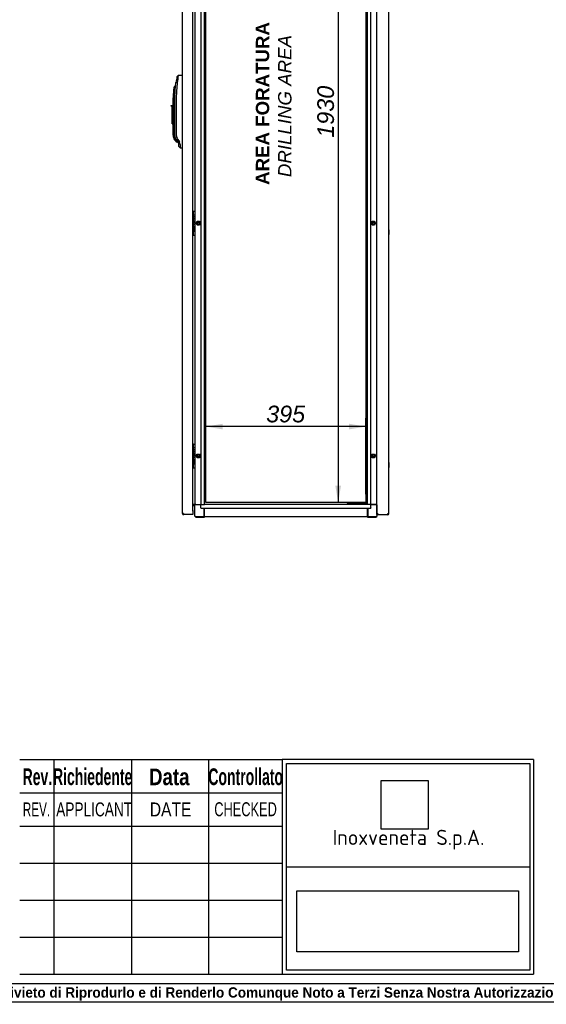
# Model space of a CAD drawing. Extents: x -15 to 412, y 11 to 308.
# Tile 2 of 9: x 115 to 202, y 11 to 173. Entities that reach past the tile are written whole.
import ezdxf
from ezdxf.lldxf.tags import DXFTag

# ---------------------------------------------------------------- set-up
doc = ezdxf.new("R2010")
doc.units = 0
doc.layers.get('0').update_dxf_attribs({"linetype": 'CONTINUOUS'})
for name, color, linetype in [('_TRANSLATION', 7, 'CONTINUOUS'), ('AE00198_03', 7, 'CONTINUOUS'), ('AE00219_00', 7, 'CONTINUOUS'), ('AE00219_03', 7, 'CONTINUOUS'), ('AE00368_00', 7, 'CONTINUOUS'), ('AE00500_10', 7, 'CONTINUOUS'), ('AE00992_10', 7, 'CONTINUOUS'), ('DEFAULT', 7, 'CONTINUOUS'), ('DV2__TRANSLATION', 7, 'CONTINUOUS'), ('F0000001_24', 7, 'CONTINUOUS'), ('F0000001_44', 7, 'CONTINUOUS'), ('M0000000_06', 7, 'CONTINUOUS'), ('M0000000_14', 7, 'CONTINUOUS'), ('M0000000_44', 7, 'CONTINUOUS'), ('M0000000_54', 7, 'CONTINUOUS'), ('M0000000_56', 7, 'CONTINUOUS'), ('M0000001_27', 7, 'CONTINUOUS')]:
    doc.layers.add(name, color=color, linetype=linetype)
doc.styles.add('SEACAD_ARIAL', font='arial.ttf')
doc.styles.add('SEACAD_ARIAL_NARROW', font='ARIALN.TTF', dxfattribs={"width": 0.8})
doc.styles.add('SEACAD_ARIALB', font='arialbd.ttf', dxfattribs={"width": 0.9})
doc.styles.add('SEACAD_ARIALI', font='ariali.ttf')
tags = doc.linetypes.add('CENTER2', pattern=[28.575, 19.05, -3.175, 3.175, -3.175]).pattern_tags.tags
tags[10:11] = [DXFTag(74, 4), DXFTag(75, 0), DXFTag(340, '0'), DXFTag(46, 0.0), DXFTag(50, 0.0), DXFTag(44, 0.0), DXFTag(45, 0.0)]
tags[8:9] = [DXFTag(74, 4), DXFTag(75, 0), DXFTag(340, '0'), DXFTag(46, 0.0), DXFTag(50, 0.0), DXFTag(44, 0.0), DXFTag(45, 0.0)]
tags[6:7] = [DXFTag(74, 4), DXFTag(75, 0), DXFTag(340, '0'), DXFTag(46, 0.0), DXFTag(50, 0.0), DXFTag(44, 0.0), DXFTag(45, 0.0)]
tags[4:5] = [DXFTag(74, 4), DXFTag(75, 0), DXFTag(340, '0'), DXFTag(46, 0.0), DXFTag(50, 0.0), DXFTag(44, 0.0), DXFTag(45, 0.0)]
doc.dimstyles.new('ISO', dxfattribs={"dimtxt": 2.75, "dimasz": 2.75, "dimexe": 1.375, "dimexo": 1.375, "dimgap": 0.6875, "dimtad": 1, "dimdec": 1, "dimlfac": 15, "dimtxsty": 'SEACAD_ARIAL', "dimblk1": '_SE_FILLED', "dimblk2": '_SE_FILLED', "dimsah": 1, "dimcen": 1.375, "dimazin": 3, "dimtfac": 0.7, "dimtdec": 3, "dimtmove": 0, "dimatfit": 3})
picture_1 = doc.add_image_def('image1.jpg', size_in_pixel=(55, 57))
picture_2 = doc.add_image_def('image2.bmp', size_in_pixel=(138, 38))

# ---------------------------------------------------------------- blocks, each defined once
blk = doc.blocks.new('SE1')
at = {"layer": 'AE00198_03', "color": 7, "linetype": 'CONTINUOUS'}
for p, q in [((143.9, 141.01), (143.9, 140.52)), ((143.95, 141.01), (143.9, 141.01)), ((143.9, 137.79), (143.9, 137.31)), ((143.9, 137.31), (143.95, 137.31)), ((143.9, 102.67), (143.9, 102.19)), ((143.95, 102.67), (143.9, 102.67)), ((143.9, 99.46), (143.9, 98.97)), ((143.9, 98.97), (143.95, 98.97))]:
    blk.add_line(p, q, dxfattribs=at)
for centre, start, end in [((144.26, 140.61), 132.1747, 135.145), ((144.26, 137.7), 224.855, 227.8253), ((144.26, 102.28), 132.1747, 135.145), ((144.26, 99.37), 224.855, 227.8253)]:
    blk.add_arc(centre, 0.533, start, end, dxfattribs=at)
at = {"layer": 'AE00219_00', "color": 7, "linetype": 'CONTINUOUS'}
for p, q in [((169.79, 92.86), (169.81, 92.84)), ((170.21, 92.84), (169.81, 92.84)), ((169.81, 92.84), (169.81, 92.82)), ((170.21, 92.84), (170.24, 92.86)), ((170.21, 92.82), (170.21, 92.84)), ((171.46, 92.86), (171.48, 92.84)), ((171.88, 92.84), (171.48, 92.84)), ((171.48, 92.84), (171.48, 92.82)), ((171.88, 92.84), (171.9, 92.86)), ((171.88, 92.82), (171.88, 92.84))]:
    blk.add_line(p, q, dxfattribs=at)
at = {"layer": 'AE00219_03', "color": 7, "linetype": 'CONTINUOUS'}
for p, q in [((176.16, 138.06), (176.15, 138.06)), ((176.16, 137.26), (176.16, 138.06)), ((176.15, 137.26), (176.16, 137.26)), ((176.16, 99.72), (176.15, 99.72)), ((176.15, 98.92), (176.16, 98.92)), ((176.16, 98.92), (176.16, 99.72))]:
    blk.add_line(p, q, dxfattribs=at)
at = {"layer": 'AE00368_00', "color": 7, "linetype": 'CONTINUOUS'}
for p, q in [((169.38, 92.86), (169.33, 92.86)), ((169.33, 92.86), (169.33, 92.82)), ((170.69, 92.82), (170.69, 92.86)), ((171, 92.86), (171, 92.82)), ((172.36, 92.82), (172.36, 92.86))]:
    blk.add_line(p, q, dxfattribs=at)
for centre, start, end in [((169.59, 92.81), 16.6015, 90), ((170.44, 92.81), 90, 163.3985), ((171.25, 92.81), 16.6015, 90), ((172.11, 92.81), 90, 163.3985)]:
    blk.add_arc(centre, 0.0467, start, end, dxfattribs=at)
at = {"layer": 'AE00500_10', "color": 7, "linetype": 'CONTINUOUS'}
for p, q in [((144.42, 139.16), (144.6, 139.47)), ((144.49, 139.16), (144.64, 139.41)), ((144.6, 139.47), (144.96, 139.47)), ((144.64, 139.41), (144.93, 139.41)), ((144.93, 139.41), (145.07, 139.16)), ((144.96, 139.47), (145.14, 139.16)), ((173.22, 139.16), (173.4, 139.47)), ((173.29, 139.16), (173.44, 139.41)), ((173.4, 139.47), (173.76, 139.47)), ((173.44, 139.41), (173.73, 139.41)), ((173.73, 139.41), (173.87, 139.16)), ((173.76, 139.47), (173.94, 139.16)), ((174.15, 140.97), (174.18, 140.97)), ((174.18, 140.34), (174.15, 140.34)), ((144.6, 138.84), (144.42, 139.15)), ((144.64, 138.91), (144.49, 139.16)), ((144.96, 138.84), (144.6, 138.84)), ((144.93, 138.91), (144.64, 138.91)), ((145.07, 139.16), (144.93, 138.91)), ((145.14, 139.15), (144.96, 138.84)), ((173.4, 138.84), (173.22, 139.15)), ((173.44, 138.91), (173.29, 139.16)), ((173.76, 138.84), (173.4, 138.84)), ((173.73, 138.91), (173.44, 138.91)), ((173.87, 139.16), (173.73, 138.91)), ((173.94, 139.15), (173.76, 138.84)), ((174.15, 137.97), (174.18, 137.97)), ((174.18, 137.34), (174.15, 137.34)), ((174.15, 102.64), (174.18, 102.64)), ((144.42, 100.82), (144.6, 101.13)), ((144.6, 100.51), (144.42, 100.82)), ((144.49, 100.82), (144.64, 101.07)), ((144.64, 100.57), (144.49, 100.82)), ((144.6, 101.14), (144.96, 101.14)), ((144.96, 100.51), (144.6, 100.51)), ((144.64, 101.07), (144.93, 101.07)), ((144.93, 100.57), (144.64, 100.57)), ((144.93, 101.07), (145.07, 100.82)), ((145.07, 100.82), (144.93, 100.57)), ((144.96, 101.13), (145.14, 100.82)), ((145.14, 100.82), (144.96, 100.51)), ((173.22, 100.82), (173.4, 101.13)), ((173.4, 100.51), (173.22, 100.82)), ((173.29, 100.82), (173.44, 101.07)), ((173.44, 100.57), (173.29, 100.82)), ((173.4, 101.14), (173.76, 101.14)), ((173.76, 100.51), (173.4, 100.51)), ((173.44, 101.07), (173.73, 101.07)), ((173.73, 100.57), (173.44, 100.57)), ((173.73, 101.07), (173.87, 100.82)), ((173.87, 100.82), (173.73, 100.57)), ((173.76, 101.13), (173.94, 100.82)), ((173.94, 100.82), (173.76, 100.51)), ((174.18, 102.01), (174.15, 102.01)), ((174.15, 99.64), (174.18, 99.64)), ((174.18, 99.01), (174.15, 99.01))]:
    blk.add_line(p, q, dxfattribs=at)
for centre in [(144.78, 139.16), (173.58, 139.16), (144.78, 100.82), (173.58, 100.82)]:
    blk.add_circle(centre, 0.164, dxfattribs=at)
for centre, radius, start, end in [((144.6, 139.47), 0.00333, 90, 150), ((144.96, 139.47), 0.00333, 30, 90), ((173.4, 139.47), 0.00333, 90, 150), ((173.76, 139.47), 0.00333, 30, 90), ((144.42, 139.16), 0.00333, 150, 210), ((144.78, 139.16), 0.2, 75, 15), ((144.6, 138.85), 0.00333, 210, 270), ((144.96, 138.85), 0.00333, 270, 330), ((145.14, 139.16), 0.00333, 330, 30), ((173.22, 139.16), 0.00333, 150, 210), ((173.58, 139.16), 0.2, 75, 15), ((173.4, 138.85), 0.00333, 210, 270), ((173.76, 138.85), 0.00333, 270, 330), ((173.94, 139.16), 0.00333, 330, 30), ((144.42, 100.82), 0.00333, 150, 210), ((144.78, 100.82), 0.2, 75, 15), ((144.6, 101.13), 0.00333, 90, 150), ((144.6, 100.51), 0.00333, 210, 270), ((144.96, 101.13), 0.00333, 30, 90), ((144.96, 100.51), 0.00333, 270, 330), ((145.14, 100.82), 0.00333, 330, 30), ((173.22, 100.82), 0.00333, 150, 210), ((173.58, 100.82), 0.2, 75, 15), ((173.4, 101.13), 0.00333, 90, 150), ((173.4, 100.51), 0.00333, 210, 270), ((173.76, 101.13), 0.00333, 30, 90), ((173.76, 100.51), 0.00333, 270, 330), ((173.94, 100.82), 0.00333, 330, 30)]:
    blk.add_arc(centre, radius, start, end, dxfattribs=at)
at = {"layer": 'AE00992_10', "color": 7, "linetype": 'CONTINUOUS'}
for p, q in [((140.95, 160.98), (141.09, 162.29)), ((141.31, 162.26), (141.09, 162.29)), ((141.47, 163.43), (141.24, 163.24)), ((142.13, 163.46), (142.15, 163.46)), ((140.88, 160.89), (140.68, 160.91)), ((140.98, 161.75), (140.78, 161.58)), ((140.92, 159.79), (140.95, 160.89)), ((140.95, 160.89), (140.95, 160.98)), ((141.03, 161.75), (140.98, 161.75)), ((140.61, 158.52), (140.61, 159.79)), ((140.81, 159.79), (140.81, 153.63)), ((140.92, 153.63), (140.92, 159.79)), ((141.14, 159.79), (141.14, 153.63)), ((140.28, 158.39), (140.28, 158.52)), ((140.28, 158.52), (140.45, 158.52)), ((140.45, 158.39), (140.28, 158.39)), ((140.45, 158.52), (140.61, 158.52)), ((140.45, 158.52), (140.45, 158.39)), ((140.45, 156.12), (140.45, 158.39)), ((140.61, 158.52), (140.61, 156.12)), ((140.45, 155.52), (140.45, 156.12)), ((140.61, 156.12), (140.45, 156.12)), ((140.61, 156.12), (140.61, 156.08)), ((140.61, 153.63), (140.61, 156.08)), ((140.45, 155.52), (140.61, 155.52)), ((141, 152.69), (140.85, 152.87)), ((141, 152.69), (141.14, 152.55)), ((141.11, 152.93), (141.12, 152.93)), ((141.18, 152.84), (141.12, 152.93)), ((141.14, 152.55), (141.48, 152.41)), ((141.16, 152.81), (141.22, 152.78)), ((141.36, 152.98), (141.18, 152.84)), ((141.38, 152.57), (141.18, 152.84)), ((141.36, 152.98), (141.56, 152.71)), ((141.56, 152.71), (141.38, 152.57)), ((141.48, 152.43), (141.38, 152.57)), ((141.66, 152.54), (141.48, 152.43)), ((141.56, 152.71), (141.66, 152.54)), ((141.55, 151.77), (141.55, 152.23)), ((141.77, 152.11), (141.55, 152.23)), ((141.55, 151.77), (141.78, 151.54)), ((141.78, 151.54), (141.78, 151.54)), ((142.15, 151.52), (142.13, 151.52))]:
    blk.add_line(p, q, dxfattribs=at)
for centre, radius, start, end in [((159.13, 159.79), 18.21, 169.0809, 172.0958), ((159.09, 159.79), 17.95, 172.0905, 180.0053), ((160.1, 160.38), 18.88, 170.6918, 174.277), ((150.28, 159.79), 9.66, 173.3301, 180), ((150.28, 159.79), 9.66, 169.3078, 173.3301), ((150.28, 159.79), 9.46, 173.3301, 180), ((156.77, 159.46), 15.95, 171.7754, 174.8738), ((159.13, 159.79), 18.21, 173.6973, 173.7967), ((141.95, 153.63), 1.33, 180, 214.7721), ((141.95, 153.63), 1.13, 180, 226.2292), ((140.78, 151.61), 1.27, 72.2752, 86.6201), ((142.24, 153.63), 1.1, 180.0222, 216.789), ((141.21, 152.23), 0.333, 359.9994, 36.8112), ((140.93, 152.12), 0.845, 359.3937, 29.8475), ((156.13, 151.9), 14.36, 179.1395, 181.4422)]:
    blk.add_arc(centre, radius, start, end, dxfattribs=at)
for centre, major_axis, start_param, end_param in [((142.17, 162.29), (33.43, 1.17), 1.570796, 1.590473), ((142.17, 152.69), (33.43, -1.17), 4.701927, 4.712389)]:
    blk.add_ellipse(centre, major_axis=major_axis, ratio=0.034878, start_param=start_param, end_param=end_param, dxfattribs=at)
for points, degree, knots in [([(141.11, 152.93), (141.02, 153.09), (140.97, 153.27), (140.92, 153.45), (140.92, 153.63)], 2, [0, 0, 0, 0.5, 0.5, 1, 1, 1]), ([(141.41, 152.53), (141.41, 152.53), (141.41, 152.52), (141.42, 152.51), (141.43, 152.5), (141.43, 152.49), (141.44, 152.48), (141.44, 152.47), (141.45, 152.46), (141.45, 152.46), (141.46, 152.45), (141.46, 152.44), (141.47, 152.44), (141.47, 152.43), (141.47, 152.43), (141.47, 152.42), (141.48, 152.42), (141.48, 152.42), (141.48, 152.41), (141.48, 152.41), (141.48, 152.41), (141.48, 152.41), (141.48, 152.41)], 3, [0, 0, 0, 0, 0.0259325, 0.051743, 0.0774354, 0.1030134, 0.128481, 0.1538419, 0.1791003, 0.2042602, 0.2293255, 0.2543005, 0.2791893, 0.303996, 0.328725, 0.3533805, 0.3779669, 0.4024885, 0.4269496, 0.4513548, 0.4757085, 0.5000152, 0.5000152, 0.5000152, 0.5000152])]:
    blk.add_open_spline(points, degree=degree, knots=knots, dxfattribs=at)
at = {"layer": 'DV2__TRANSLATION', "color": 7, "linetype": 'CENTER2'}
for p, q in [((146.01, 93.16), (146.01, 221.82)), ((172.35, 221.82), (172.35, 93.16)), ((172.35, 93.16), (146.01, 93.16))]:
    blk.add_line(p, q, dxfattribs=at)
at = {"layer": 'F0000001_24', "color": 7, "linetype": 'CONTINUOUS'}
for p, q in [((143.95, 141.08), (143.95, 141.09)), ((143.95, 140.53), (143.95, 141.08)), ((143.98, 141.12), (144.18, 141.12)), ((144.21, 141.09), (144.21, 141.08)), ((144.21, 141.08), (144.21, 140.53)), ((143.88, 140.52), (144.18, 140.52)), ((143.9, 139.65), (143.88, 139.65)), ((143.88, 139.63), (143.9, 139.63)), ((143.95, 140.52), (143.95, 140.53)), ((143.95, 140.07), (143.95, 140.06)), ((143.95, 140.06), (143.95, 140.05)), ((143.95, 140.05), (143.95, 140.05)), ((144.21, 140.53), (144.21, 140.49)), ((144.21, 140.49), (144.21, 137.82)), ((143.9, 139.38), (143.88, 139.38)), ((143.88, 139.36), (143.9, 139.36)), ((143.9, 139.11), (143.88, 139.11)), ((143.88, 139.1), (143.9, 139.1)), ((144.04, 139.04), (143.88, 139.04)), ((143.88, 139.02), (143.92, 139.02)), ((144.18, 137.79), (143.88, 137.79)), ((143.9, 138.68), (143.9, 138.41)), ((143.9, 138.41), (143.9, 138.41)), ((143.9, 138.41), (143.91, 138.41)), ((143.92, 138.43), (143.92, 138.67)), ((143.95, 137.78), (143.95, 137.79)), ((143.95, 137.24), (143.95, 137.78)), ((143.98, 139.02), (144.04, 139.02)), ((144.04, 139.02), (144.04, 139.04)), ((144.08, 138.32), (144.08, 138.36)), ((144.08, 138.02), (144.08, 138.06)), ((144.21, 137.82), (144.21, 137.78)), ((144.21, 137.78), (144.21, 137.24)), ((143.95, 137.22), (143.95, 137.24)), ((143.98, 137.19), (144.18, 137.19)), ((144.21, 137.24), (144.21, 137.22)), ((143.88, 102.19), (144.18, 102.19)), ((143.95, 102.74), (143.95, 102.76)), ((143.95, 102.2), (143.95, 102.74)), ((143.95, 102.19), (143.95, 102.2)), ((143.98, 102.79), (144.18, 102.79)), ((144.21, 102.76), (144.21, 102.74)), ((144.21, 102.74), (144.21, 102.2)), ((144.21, 102.2), (144.21, 102.16)), ((144.21, 102.16), (144.21, 99.49)), ((143.9, 101.31), (143.88, 101.31)), ((143.88, 101.3), (143.9, 101.3)), ((143.9, 101.05), (143.88, 101.05)), ((143.88, 101.03), (143.9, 101.03)), ((143.9, 100.78), (143.88, 100.78)), ((143.88, 100.76), (143.9, 100.76)), ((144.04, 100.7), (143.88, 100.7)), ((143.88, 100.68), (143.92, 100.68)), ((143.95, 101.73), (143.95, 101.73)), ((143.95, 101.73), (143.95, 101.71)), ((143.95, 101.71), (143.95, 101.71)), ((143.98, 100.68), (144.04, 100.68)), ((144.04, 100.68), (144.04, 100.7)), ((144.18, 99.46), (143.88, 99.46)), ((143.9, 100.34), (143.9, 100.08)), ((143.9, 100.08), (143.9, 100.08)), ((143.9, 100.08), (143.91, 100.08)), ((143.92, 100.09), (143.92, 100.34)), ((143.95, 99.45), (143.95, 99.46)), ((143.95, 98.9), (143.95, 99.45)), ((143.95, 98.89), (143.95, 98.9)), ((144.08, 99.99), (144.08, 100.03)), ((144.08, 99.69), (144.08, 99.73)), ((144.21, 99.49), (144.21, 99.45)), ((144.21, 99.45), (144.21, 98.9)), ((144.21, 98.9), (144.21, 98.89)), ((143.98, 98.86), (144.18, 98.86))]:
    blk.add_line(p, q, dxfattribs=at)
for centre in [(144.04, 138.19), (144.04, 99.86)]:
    blk.add_circle(centre, 0.041, dxfattribs=at)
for centre, radius, start, end in [((143.98, 141.09), 0.0333, 90, 180), ((144.18, 141.09), 0.0333, 0, 90), ((144.18, 140.49), 0.0333, 0, 90), ((143.78, 138.18), 0.152, 313.1112, 335.4085), ((144.05, 138.2), 0.152, 131.3534, 155.4085), ((144.18, 137.82), 0.0333, 270, 0), ((143.98, 137.22), 0.0333, 180, 270), ((144.18, 137.22), 0.0333, 270, 0), ((143.98, 102.76), 0.0333, 90, 180), ((144.18, 102.76), 0.0333, 0, 90), ((144.18, 102.16), 0.0333, 0, 90), ((143.78, 99.85), 0.152, 313.1112, 335.4085), ((144.05, 99.87), 0.152, 131.3534, 155.4085), ((143.98, 98.89), 0.0333, 180, 270), ((144.18, 99.49), 0.0333, 270, 0), ((144.18, 98.89), 0.0333, 270, 0)]:
    blk.add_arc(centre, radius, start, end, dxfattribs=at)
for points, knots in [([(144.04, 139.84), (144.04, 139.91), (143.99, 139.99), (143.9, 139.99), (143.89, 139.99), (143.89, 139.99), (143.88, 139.99)], [0, 0, 0, 0, 0.3333333, 0.3333333, 0.3333333, 0.3583413, 0.3583413, 0.3583413, 0.3583413]), ([(143.88, 139.97), (143.89, 139.97), (143.89, 139.97), (143.9, 139.97), (143.99, 139.97), (144.02, 139.9), (144.02, 139.84), (144.02, 139.78), (143.99, 139.72), (143.9, 139.72)], [0.4783249, 0.4783249, 0.4783249, 0.4783249, 0.5, 0.5, 0.5, 0.75, 0.75, 0.75, 1, 1, 1, 1]), ([(143.88, 139.7), (143.89, 139.7), (143.89, 139.7), (143.9, 139.7), (144, 139.7), (144.04, 139.78), (144.04, 139.84)], [0.4183676, 0.4183676, 0.4183676, 0.4183676, 0.5, 0.5, 0.5, 1, 1, 1, 1]), ([(143.95, 140.05), (144.02, 140.07), (144.04, 140.13), (144.04, 140.18), (144.04, 140.25), (143.99, 140.32), (143.9, 140.32), (143.9, 140.32), (143.9, 140.32), (143.89, 140.32)], [0, 0, 0, 0, 0.2499787, 0.2499787, 0.2499787, 0.4999858, 0.4999858, 0.4999858, 0.5070186, 0.5070186, 0.5070186, 0.5070186]), ([(143.89, 140.31), (143.89, 140.31), (143.9, 140.31), (143.9, 140.31), (143.99, 140.31), (144.02, 140.24), (144.02, 140.18)], [0.6507899, 0.6507899, 0.6507899, 0.6507899, 0.6652315, 0.6652315, 0.6652315, 1, 1, 1, 1]), ([(143.95, 139.37), (144.02, 139.39), (144.04, 139.46), (144.04, 139.5), (144.04, 139.57), (143.99, 139.65), (143.9, 139.65)], [0, 0, 0, 0, 0.500028, 0.500028, 0.500028, 1, 1, 1, 1]), ([(143.9, 139.63), (143.99, 139.63), (144.02, 139.56), (144.02, 139.5), (144.02, 139.44), (143.99, 139.38), (143.9, 139.38)], [0, 0, 0, 0, 0.333291, 0.333291, 0.333291, 1, 1, 1, 1]), ([(143.88, 138.75), (143.89, 138.75), (143.89, 138.75), (143.9, 138.75), (144, 138.75), (144.04, 138.83), (144.04, 138.89)], [0.4183715, 0.4183715, 0.4183715, 0.4183715, 0.5, 0.5, 0.5, 1, 1, 1, 1]), ([(144.04, 138.55), (144.04, 138.62), (143.99, 138.69), (143.9, 138.69), (143.89, 138.69), (143.89, 138.69), (143.88, 138.69)], [0, 0, 0, 0, 0.3336663, 0.3336663, 0.3336663, 0.3587055, 0.3587055, 0.3587055, 0.3587055]), ([(143.9, 139.36), (143.99, 139.36), (144.02, 139.3), (144.02, 139.24), (144.02, 139.18), (143.98, 139.11), (143.9, 139.11)], [0, 0, 0, 0, 0.670744, 0.670744, 0.670744, 1, 1, 1, 1]), ([(143.92, 139.02), (143.99, 139.01), (144.02, 138.95), (144.02, 138.89), (144.02, 138.83), (143.99, 138.77), (143.9, 138.77)], [0, 0, 0, 0, 0.5, 0.5, 0.5, 1, 1, 1, 1]), ([(143.92, 138.67), (143.99, 138.67), (144.02, 138.61), (144.02, 138.55), (144.02, 138.5), (143.99, 138.44), (143.92, 138.43)], [0, 0, 0, 0, 0.5, 0.5, 0.5, 1, 1, 1, 1]), ([(143.92, 138.12), (143.94, 138.05), (144.01, 138.02), (144.07, 138.02), (144.07, 138.02), (144.08, 138.02), (144.08, 138.02)], [0, 0, 0, 0, 0.5, 0.5, 0.5, 1, 1, 1, 1]), ([(144.08, 138.06), (144.08, 138.06), (144.07, 138.06), (144.07, 138.06), (144, 138.06), (143.94, 138.1), (143.94, 138.19), (143.94, 138.23), (143.95, 138.27), (143.98, 138.29), (144, 138.31), (144.03, 138.32), (144.07, 138.32), (144.07, 138.32), (144.08, 138.32), (144.08, 138.32)], [0, 0, 0, 0, 0.2, 0.2, 0.2, 0.4, 0.4, 0.4, 0.6, 0.6, 0.6, 0.8, 0.8, 0.8, 1, 1, 1, 1]), ([(144.08, 138.36), (144.08, 138.36), (144.07, 138.36), (144.07, 138.36), (144.03, 138.36), (143.98, 138.35), (143.95, 138.32)], [0, 0, 0, 0, 0.5, 0.5, 0.5, 1, 1, 1, 1]), ([(143.95, 101.71), (144.02, 101.74), (144.04, 101.8), (144.04, 101.85), (144.04, 101.92), (143.99, 101.99), (143.9, 101.99), (143.89, 101.99), (143.89, 101.99), (143.88, 101.99)], [0, 0, 0, 0, 0.2499787, 0.2499787, 0.2499787, 0.4999858, 0.4999858, 0.4999858, 0.518742, 0.518742, 0.518742, 0.518742]), ([(143.88, 101.97), (143.89, 101.97), (143.89, 101.97), (143.9, 101.97), (143.99, 101.97), (144.02, 101.91), (144.02, 101.85)], [0.6361807, 0.6361807, 0.6361807, 0.6361807, 0.6652315, 0.6652315, 0.6652315, 1, 1, 1, 1]), ([(144.04, 101.51), (144.04, 101.58), (143.99, 101.65), (143.9, 101.65), (143.89, 101.65), (143.89, 101.65), (143.88, 101.65)], [0, 0, 0, 0, 0.3333333, 0.3333333, 0.3333333, 0.3583413, 0.3583413, 0.3583413, 0.3583413]), ([(143.88, 101.63), (143.89, 101.63), (143.89, 101.64), (143.9, 101.64), (143.99, 101.64), (144.02, 101.57), (144.02, 101.51), (144.02, 101.45), (143.99, 101.39), (143.9, 101.39)], [0.4783249, 0.4783249, 0.4783249, 0.4783249, 0.5, 0.5, 0.5, 0.75, 0.75, 0.75, 1, 1, 1, 1]), ([(143.88, 101.37), (143.89, 101.37), (143.89, 101.37), (143.9, 101.37), (144, 101.37), (144.04, 101.44), (144.04, 101.51)], [0.4183676, 0.4183676, 0.4183676, 0.4183676, 0.5, 0.5, 0.5, 1, 1, 1, 1]), ([(143.88, 100.42), (143.89, 100.42), (143.89, 100.42), (143.9, 100.42), (144, 100.42), (144.04, 100.49), (144.04, 100.56)], [0.4183715, 0.4183715, 0.4183715, 0.4183715, 0.5, 0.5, 0.5, 1, 1, 1, 1]), ([(143.95, 101.04), (144.02, 101.06), (144.04, 101.12), (144.04, 101.17), (144.04, 101.24), (143.99, 101.31), (143.9, 101.31)], [0, 0, 0, 0, 0.500028, 0.500028, 0.500028, 1, 1, 1, 1]), ([(143.9, 101.3), (143.99, 101.3), (144.02, 101.23), (144.02, 101.17), (144.02, 101.11), (143.99, 101.05), (143.9, 101.05)], [0, 0, 0, 0, 0.333291, 0.333291, 0.333291, 1, 1, 1, 1]), ([(143.9, 101.03), (143.99, 101.03), (144.02, 100.96), (144.02, 100.9), (144.02, 100.84), (143.98, 100.78), (143.9, 100.78)], [0, 0, 0, 0, 0.670744, 0.670744, 0.670744, 1, 1, 1, 1]), ([(143.92, 100.68), (143.99, 100.67), (144.02, 100.61), (144.02, 100.56), (144.02, 100.5), (143.99, 100.44), (143.9, 100.44)], [0, 0, 0, 0, 0.5, 0.5, 0.5, 1, 1, 1, 1]), ([(144.04, 100.22), (144.04, 100.29), (143.99, 100.36), (143.9, 100.36), (143.89, 100.36), (143.89, 100.36), (143.88, 100.36)], [0, 0, 0, 0, 0.3336663, 0.3336663, 0.3336663, 0.3587055, 0.3587055, 0.3587055, 0.3587055]), ([(143.92, 100.34), (143.99, 100.33), (144.02, 100.27), (144.02, 100.22), (144.02, 100.16), (143.99, 100.1), (143.92, 100.09)], [0, 0, 0, 0, 0.5, 0.5, 0.5, 1, 1, 1, 1]), ([(143.92, 99.78), (143.94, 99.72), (144.01, 99.69), (144.07, 99.69), (144.07, 99.69), (144.08, 99.69), (144.08, 99.69)], [0, 0, 0, 0, 0.5, 0.5, 0.5, 1, 1, 1, 1]), ([(144.08, 99.73), (144.08, 99.73), (144.07, 99.73), (144.07, 99.73), (144, 99.73), (143.94, 99.77), (143.94, 99.86), (143.94, 99.9), (143.95, 99.93), (143.98, 99.96), (144, 99.98), (144.03, 99.99), (144.07, 99.99), (144.07, 99.99), (144.08, 99.99), (144.08, 99.99)], [0, 0, 0, 0, 0.2, 0.2, 0.2, 0.4, 0.4, 0.4, 0.6, 0.6, 0.6, 0.8, 0.8, 0.8, 1, 1, 1, 1]), ([(144.08, 100.03), (144.08, 100.03), (144.07, 100.03), (144.07, 100.03), (144.03, 100.03), (143.98, 100.01), (143.95, 99.99)], [0, 0, 0, 0, 0.5, 0.5, 0.5, 1, 1, 1, 1])]:
    blk.add_open_spline(points, degree=3, knots=knots, dxfattribs=at)
for points in [[(143.9, 139.72), (143.89, 139.72), (143.89, 139.72), (143.88, 139.72)], [(144.02, 140.18), (144.02, 140.14), (144.01, 140.09), (143.95, 140.07)], [(143.9, 138.77), (143.89, 138.77), (143.89, 138.77), (143.88, 138.77)], [(143.88, 138.67), (143.89, 138.68), (143.89, 138.68), (143.9, 138.68)], [(143.92, 138.27), (143.91, 138.28), (143.9, 138.3), (143.89, 138.31)], [(143.9, 139.1), (143.99, 139.1), (144.04, 139.17), (144.04, 139.24)], [(143.91, 138.41), (144, 138.42), (144.04, 138.49), (144.04, 138.55)], [(144.04, 139.24), (144.04, 139.29), (144.02, 139.35), (143.95, 139.37)], [(144.04, 138.89), (144.04, 138.95), (144.02, 138.99), (143.98, 139.02)], [(143.9, 101.39), (143.89, 101.39), (143.89, 101.39), (143.88, 101.39)], [(143.9, 100.76), (143.99, 100.76), (144.04, 100.83), (144.04, 100.9)], [(144.02, 101.85), (144.02, 101.81), (144.01, 101.75), (143.95, 101.73)], [(144.04, 100.9), (144.04, 100.95), (144.02, 101.01), (143.95, 101.04)], [(144.04, 100.56), (144.04, 100.61), (144.02, 100.66), (143.98, 100.68)], [(143.9, 100.44), (143.89, 100.44), (143.89, 100.44), (143.88, 100.44)], [(143.88, 100.34), (143.89, 100.34), (143.89, 100.34), (143.9, 100.34)], [(143.92, 99.93), (143.91, 99.95), (143.9, 99.97), (143.89, 99.98)], [(143.91, 100.08), (144, 100.08), (144.04, 100.15), (144.04, 100.22)]]:
    blk.add_open_spline(points, degree=3, dxfattribs=at)
at = {"layer": 'F0000001_44', "color": 7, "linetype": 'CONTINUOUS'}
for p, q in [((174.18, 91.26), (174.18, 223.72)), ((176.15, 91.34), (176.15, 223.64)), ((174.18, 91.26), (174.28, 91.26)), ((174.18, 91.16), (174.18, 91.26)), ((174.18, 91.26), (174.28, 91.26)), ((174.18, 91.16), (174.28, 91.16)), ((174.28, 91.26), (174.37, 91.34)), ((174.28, 91.26), (174.37, 91.34)), ((174.28, 91.16), (174.28, 91.26)), ((174.28, 91.16), (175.96, 91.16)), ((175.96, 91.34), (176.15, 91.34)), ((175.96, 91.16), (175.96, 91.16))]:
    blk.add_line(p, q, dxfattribs=at)
for centre, radius, start, end in [((175.96, 91.34), 0.187, 270, 360), ((164.36, 91.33), 11.6, 359.1297, 0.0518)]:
    blk.add_arc(centre, radius, start, end, dxfattribs=at)
at = {"layer": 'M0000000_06', "color": 7, "linetype": 'CONTINUOUS'}
for p, q in [((144.38, 92.82), (144.16, 92.82)), ((144.16, 92.76), (144.16, 92.82)), ((144.16, 92.76), (144.16, 90.99)), ((144.38, 92.76), (144.16, 92.76)), ((144.21, 90.99), (144.21, 92.76)), ((144.38, 92.82), (145.18, 92.82)), ((145.18, 92.76), (144.38, 92.76)), ((173.98, 92.82), (173.18, 92.82)), ((173.98, 92.76), (173.18, 92.76)), ((174.18, 92.82), (173.98, 92.82)), ((174.18, 92.76), (173.98, 92.76)), ((174.15, 92.76), (174.15, 90.99)), ((145.71, 90.82), (144.38, 90.82)), ((144.38, 90.77), (144.65, 90.77)), ((144.65, 90.71), (144.65, 90.82)), ((145.65, 90.71), (145.65, 90.82)), ((145.65, 90.77), (145.71, 90.77)), ((145.71, 90.99), (145.71, 92.22)), ((145.71, 90.77), (145.71, 90.99)), ((145.71, 90.77), (145.78, 90.77)), ((145.78, 90.99), (145.78, 92.22)), ((145.78, 90.77), (145.78, 90.99)), ((172.58, 92.22), (172.58, 90.99)), ((172.58, 90.99), (172.58, 90.77)), ((172.65, 90.77), (172.58, 90.77)), ((172.65, 92.22), (172.65, 90.99)), ((172.65, 90.99), (172.65, 90.77)), ((173.98, 90.82), (172.65, 90.82)), ((172.65, 90.77), (172.71, 90.77)), ((172.71, 90.71), (172.71, 90.82)), ((173.71, 90.71), (173.71, 90.82)), ((173.71, 90.77), (173.98, 90.77)), ((174.2, 91.26), (174.2, 91.26)), ((174.2, 90.99), (174.2, 91.16)), ((144.78, 90.69), (144.66, 90.69)), ((145.51, 90.69), (144.78, 90.69)), ((145.63, 90.69), (145.51, 90.69)), ((172.85, 90.69), (172.73, 90.69)), ((173.58, 90.69), (172.85, 90.69)), ((173.7, 90.69), (173.58, 90.69))]:
    blk.add_line(p, q, dxfattribs=at)
for centre, radius, start, end in [((144.38, 90.99), 0.217, 180, 270), ((144.38, 90.99), 0.167, 180, 270), ((173.98, 90.99), 0.167, 270, 0), ((173.98, 90.99), 0.217, 270, 0), ((144.66, 90.71), 0.0167, 180, 270), ((145.63, 90.71), 0.0167, 270, 0), ((172.73, 90.71), 0.0167, 180, 270), ((173.7, 90.71), 0.0167, 270, 0)]:
    blk.add_arc(centre, radius, start, end, dxfattribs=at)
at = {"layer": 'M0000000_14', "color": 7, "linetype": 'CONTINUOUS'}
for p, q in [((145.18, 222.16), (145.18, 92.82)), ((145.78, 92.82), (145.78, 222.16)), ((172.58, 222.16), (172.58, 92.82)), ((173.18, 92.82), (173.18, 222.16)), ((174.15, 92.82), (174.15, 222.16)), ((144.21, 173.89), (144.21, 141.09)), ((144.21, 137.22), (144.21, 102.76)), ((144.21, 98.89), (144.21, 92.82)), ((144.13, 92.82), (143.88, 92.82)), ((144.16, 92.82), (144.13, 92.82)), ((145.26, 92.82), (145.18, 92.82)), ((145.26, 92.82), (145.53, 92.82)), ((145.53, 92.82), (145.78, 92.82)), ((172.83, 92.82), (172.58, 92.82)), ((173.1, 92.82), (172.83, 92.82)), ((173.1, 92.82), (173.18, 92.82))]:
    blk.add_line(p, q, dxfattribs=at)
at = {"layer": 'M0000000_44', "color": 7, "linetype": 'CONTINUOUS'}
for p, q in [((145.18, 92.58), (145.18, 92.82)), ((145.18, 92.31), (145.18, 92.58)), ((172.58, 92.82), (145.78, 92.82)), ((173.18, 92.58), (173.18, 92.82)), ((173.18, 92.31), (173.18, 92.58)), ((145.18, 92.31), (145.18, 92.22)), ((145.18, 92.22), (173.18, 92.22)), ((172.58, 90.82), (145.78, 90.82)), ((173.18, 92.31), (173.18, 92.22))]:
    blk.add_line(p, q, dxfattribs=at)
at = {"layer": 'M0000000_54', "color": 7, "linetype": 'CONTINUOUS'}
for p, q in [((144.08, 92.74), (143.88, 92.74)), ((143.88, 92.74), (144.08, 92.74)), ((143.88, 92.66), (144.08, 92.66)), ((144.08, 92.74), (144.08, 92.82)), ((144.08, 92.74), (144.16, 92.74)), ((144.08, 92.66), (144.08, 92.74))]:
    blk.add_line(p, q, dxfattribs=at)
for radius, start in [(0.213, 67.0066), (0.133, 51.3178)]:
    blk.add_arc((144.08, 92.52), radius, start, 90, dxfattribs=at)
at = {"layer": 'M0000000_56', "color": 7, "linetype": 'CONTINUOUS'}
for p, q in [((169.35, 92.89), (169.35, 93.02)), ((169.35, 92.86), (169.35, 92.89)), ((169.38, 93.06), (169.68, 93.06)), ((169.68, 92.86), (169.38, 92.86)), ((169.68, 93.06), (172.15, 93.06)), ((172.15, 92.86), (169.68, 92.86)), ((172.15, 93.06), (172.45, 93.06)), ((172.45, 92.86), (172.15, 92.86)), ((172.45, 93.06), (172.58, 93.06)), ((172.48, 92.86), (172.45, 92.86)), ((172.48, 93.02), (172.48, 92.89))]:
    blk.add_line(p, q, dxfattribs=at)
for centre, start, end in [((169.38, 93.02), 90, 180), ((169.38, 92.89), 180, 270), ((172.45, 93.02), 0, 90), ((172.45, 92.89), 270, 0)]:
    blk.add_arc(centre, 0.0333, start, end, dxfattribs=at)
at = {"layer": 'M0000001_27', "color": 7, "linetype": 'CONTINUOUS'}
for p, q in [((142.15, 91.34), (142.15, 223.64)), ((143.88, 91.82), (143.88, 223.16)), ((142.33, 91.34), (142.15, 91.34)), ((142.33, 91.16), (142.34, 91.16)), ((143.88, 91.16), (142.34, 91.16)), ((143.73, 91.82), (143.73, 91.82)), ((143.73, 91.82), (143.73, 91.82)), ((143.73, 91.82), (143.88, 91.82)), ((143.73, 91.82), (143.88, 91.82)), ((143.88, 91.82), (143.88, 91.34)), ((143.88, 91.34), (143.88, 91.16))]:
    blk.add_line(p, q, dxfattribs=at)
for centre, radius, start, end in [((142.33, 91.34), 0.187, 180, 270), ((152.61, 91.32), 10.27, 179.8886, 180.9299)]:
    blk.add_arc(centre, radius, start, end, dxfattribs=at)
blk = doc.blocks.new('DMBLK59')
at = {"layer": '_TRANSLATION', "linetype": 'CONTINUOUS'}
for points in [[(167.33, 219.07), (168.25, 219.07), (167.79, 221.82)], [(167.33, 95.91), (167.79, 93.16), (168.25, 95.91)]]:
    blk.add_hatch(color=7, dxfattribs=at).paths.add_polyline_path(points)
at = {"layer": '_TRANSLATION', "color": 7, "linetype": 'CONTINUOUS'}
for p, q in [((170.97, 221.82), (166.42, 221.82)), ((167.79, 221.82), (167.79, 93.16)), ((170.97, 93.16), (166.42, 93.16))]:
    blk.add_line(p, q, dxfattribs=at)
at = {"layer": '_TRANSLATION', "color": 7, "linetype": 'CONTINUOUS', "style": 'SEACAD_ARIALI'}
blk.add_text('1930', height=2.75, rotation=90, dxfattribs=at).set_placement((167.1, 153.21))
blk = doc.blocks.new('_SE_FILLED')
at = {"color": 0}
blk.add_line((0, 0), (-1, 0), dxfattribs=at)
blk.add_solid([(0, 0), (-1, -0.1665), (-1, 0.1665), (0, 0)], dxfattribs=at)
blk = doc.blocks.new('DMBLK60')
at = {"layer": '_TRANSLATION', "linetype": 'CONTINUOUS'}
for points in [[(148.76, 106.12), (146.01, 105.66), (148.76, 105.2)], [(169.6, 106.12), (169.6, 105.2), (172.35, 105.66)]]:
    blk.add_hatch(color=7, dxfattribs=at).paths.add_polyline_path(points)
at = {"layer": '_TRANSLATION', "color": 7, "linetype": 'CONTINUOUS'}
for p, q in [((146.01, 94.53), (146.01, 107.03)), ((172.35, 94.53), (172.35, 107.03)), ((172.35, 105.66), (146.01, 105.66))]:
    blk.add_line(p, q, dxfattribs=at)
at = {"layer": '_TRANSLATION', "color": 7, "linetype": 'CONTINUOUS', "style": 'SEACAD_ARIALI'}
blk.add_text('395', height=2.75, dxfattribs=at).set_placement((155.94, 106.35))

msp = doc.modelspace()

# ---------------------------------------------------------------- linework, layer by layer
at = {"color": 7, "linetype": 'CONTINUOUS'}
msp.add_line((6.2345, 10.9591), (412.092, 10.9591), dxfattribs=at)
at = {"layer": 'DEFAULT', "color": 7, "linetype": 'CONTINUOUS'}
for p, q in [((115.3658, 50.8402), (158.5658, 50.8402)), ((120.9658, 50.8402), (120.9658, 15.5023)), ((133.7658, 50.8402), (133.7658, 15.5023)), ((146.4658, 50.8402), (146.4658, 15.5023)), ((199.9658, 50.8402), (158.5642, 50.8402)), ((158.5658, 50.8402), (158.5658, 15.5023)), ((199.9658, 50.8402), (199.9658, 15.5023)), ((159.2671, 50.1757), (199.3666, 50.1757)), ((159.2671, 16.162), (159.2671, 50.1757)), ((199.3666, 50.1757), (199.3666, 16.162)), ((115.3658, 45.3523), (158.5658, 45.3523)), ((115.3658, 39.9023), (158.5658, 39.9023)), ((115.3658, 33.8023), (158.5658, 33.8023)), ((159.2671, 33.1714), (199.3666, 33.1714)), ((115.3658, 27.7023), (158.5658, 27.7023)), ((115.3658, 21.6023), (158.5658, 21.6023)), ((115.3658, 15.5023), (158.5658, 15.5023)), ((158.5642, 15.5023), (199.9658, 15.5023)), ((199.3666, 16.162), (159.2671, 16.162)), ((6.2345, 13.9879), (412.092, 13.9879))]:
    msp.add_line(p, q, dxfattribs=at)

# ---------------------------------------------------------------- block references
at = {"layer": '_TRANSLATION'}
msp.add_blockref('SE1', (0, 0), dxfattribs=at)

# ---------------------------------------------------------------- texts
for s, insert, char_height, width, attachment_point, style in [('{\\fArial|b1||i0||c0|p34;\\C7;\\H2.75;\\W0.6;Rev.}', (118.2755, 46.5974), 2.75, 4.503482, 8, 'SEACAD_ARIALB'), ('{\\fArial|b1||i0||c0|p34;\\C7;\\H2.75;\\W0.6;Richiedente}', (127.3742, 46.6077), 2.75, 12.230363, 8, 'SEACAD_ARIALB'), ('{\\fArial|b1||i0||c0|p34;\\C7;\\H2.75;\\W0.8;Data}', (139.9887, 46.5846), 2.75, 6.782651, 8, 'SEACAD_ARIALB'), ('{\\fArial|b1||i0||c0|p34;\\C7;\\H2.75;\\W0.6;Controllato}', (152.5636, 46.6077), 2.75, 11.31616, 8, 'SEACAD_ARIALB'), ('{\\fArial|b0||i0||c0|p34;\\C7;\\H2.3;\\W0.6;REV.}', (118.1251, 41.4841), 2.3, 5.042658, 8, 'SEACAD_ARIAL'), ('{\\fArial|b0||i0||c0|p34;\\C7;\\H2.3;\\W0.7;APPLICANT}', (121.3755, 41.4586), 2.3, 12.129892, 7, 'SEACAD_ARIAL'), ('{\\fArial|b0||i0||c0|p34;\\C7;\\H2.3;\\W0.8;DATE}', (140.2091, 41.4841), 2.3, 7.085974, 8, 'SEACAD_ARIAL'), ('{\\fArial Narrow|b0||i0||c0|p34;\\C7;\\H2.3;\\W0.8;CHECKED}', (152.5482, 41.4833), 2.3, 10.751842, 8, 'SEACAD_ARIAL_NARROW')]:
    msp.add_mtext(s, dxfattribs=dict(insert=insert, char_height=char_height, width=width, attachment_point=attachment_point, style=style))
for s, insert, char_height, width, attachment_point in [('{\\fSolid Edge ANSI|b0||i0||c0|p34;\\C7;\\H2.5;\\W1.;Inoxveneta S.p.A.}', (179.3665, 37.657), 2.5, 38.906797, 5), ('{\\fArial|b1||i0||c0|p34;\\C7;\\H1.7;\\W0.94;A Termini di Legge ci Riserviamo la Proprietà di questo Disegno con Divieto di Riprodurlo e di Renderlo Comunque Noto a Terzi Senza Nostra Autorizzazione}', (122.3664, 11.137), 1.7, 175.011409, 8)]:
    msp.add_mtext(s, dxfattribs=dict(insert=insert, char_height=char_height, width=width, attachment_point=attachment_point))
at = {"layer": '_TRANSLATION', "insert": (157.1856, 158.4157), "char_height": 2.2, "width": 30.578523, "attachment_point": 5, "rotation": 90}
msp.add_mtext('{\\fArial|b0||i0||c0|p34;\\C7;\\H2.2;\\W1.; }{\\fArial|b1||i0||c0|p34;\\C7;\\H2.2;\\W1.;AREA FORATURA \\P}{\\fArial|b0||i1||c0|p34;\\C7;\\H2.2;\\W1.;DRILLING AREA}', dxfattribs=at)

# ---------------------------------------------------------------- dimensions: what is measured, and where the dimension line sits
at = {"layer": '_TRANSLATION', "color": 7, "linetype": 'CONTINUOUS'}
dim = msp.add_linear_dim(base=(167.792, 221.823), p1=(172.3474, 221.823), p2=(172.3474, 93.1563), angle=270, text='\\A1;<>', dimstyle='ISO', dxfattribs=at)
dim.commit()
dim.dimension.update_dxf_attribs({"geometry": 'DMBLK59', "text_midpoint": (167.792, 157.4896), "dimtype": 161})
dim = msp.add_linear_dim(base=(146.014, 105.6591), p1=(172.3474, 93.1563), p2=(146.014, 93.1563), text='\\A1;<>', dimstyle='ISO', dxfattribs=at)
dim.commit()
dim.dimension.update_dxf_attribs({"geometry": 'DMBLK60', "text_midpoint": (159.1807, 105.6591), "dimtype": 160})

# ---------------------------------------------------------------- pictures from other files: only their frames are drawn
image = msp.add_image(picture_1, insert=(174.8624, 39.3783), size_in_units=(7.7193, 8), rotation=0)
image.dxf.flags = 7
image = msp.add_image(picture_2, insert=(160.9653, 19.1718), size_in_units=(36.5125, 10.0542))
image.dxf.flags = 7

doc.saveas('drawing.dxf')
